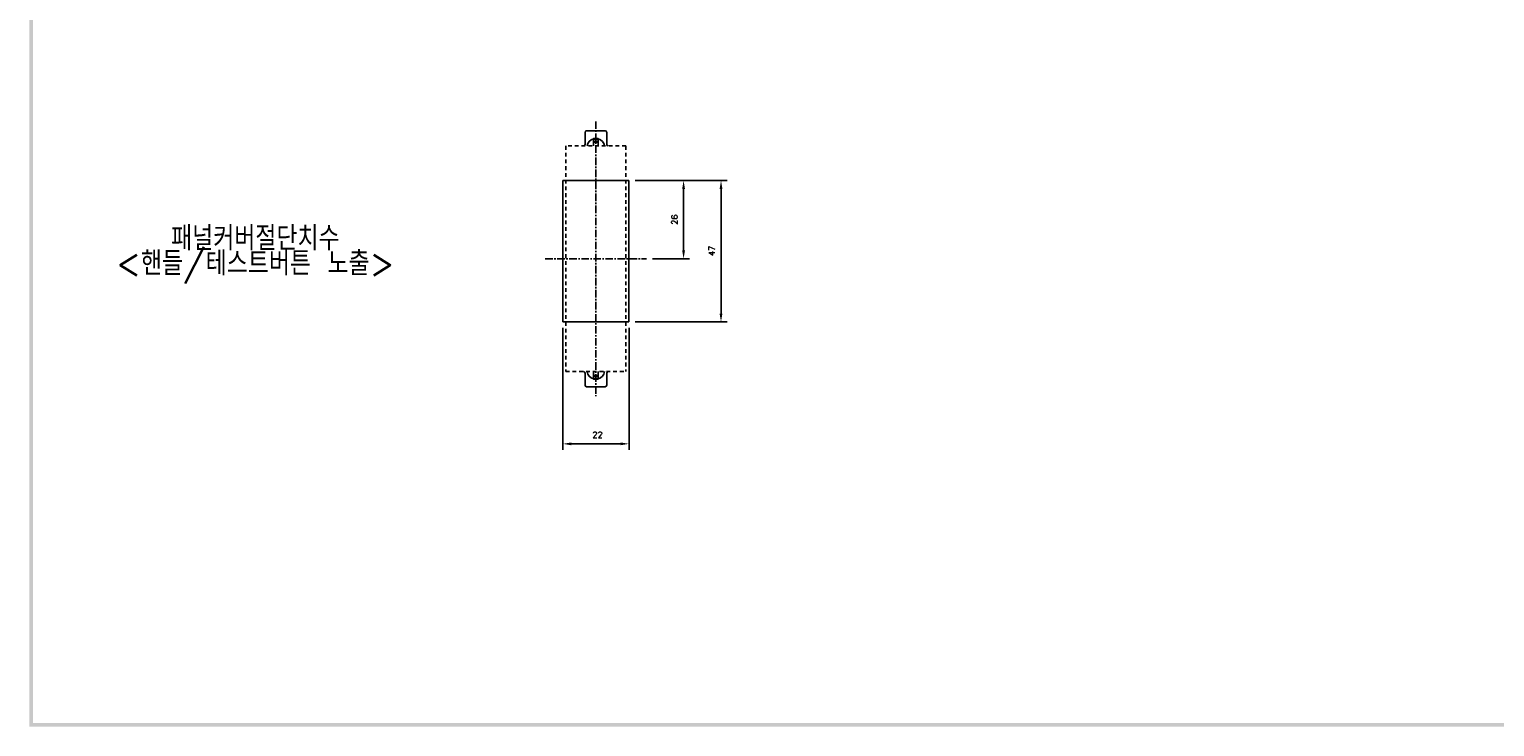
# Model space of a CAD drawing. Extents: x -44 to 949, y -75 to 622.
# Tile 1 of 6: x -34 to 452, y -71 to 160. Entities that reach past the tile are written whole.
import ezdxf

# ---------------------------------------------------------------- set-up
doc = ezdxf.new("R2010")
doc.units = 0
doc.header["$MEASUREMENT"] = 0
doc.linetypes.add('CENTER', pattern=[2, 1.25, -0.25, 0.25, -0.25])
doc.linetypes.add('HID', pattern=[3.5, 1.25, -1, 1.25])
doc.layers.get('0').update_dxf_attribs({"linetype": 'CONTINUOUS'})
for name, color, linetype in [('cen', 1, 'CENTER'), ('di', 3, 'CONTINUOUS'), ('DIM', 3, 'CONTINUOUS'), ('dwg', 7, 'CONTINUOUS'), ('Hid', 5, 'HID')]:
    doc.layers.add(name, color=color, linetype=linetype)
doc.styles.add('KIM', font='ROMANS.shx', dxfattribs={"height": 5, "bigfont": 'GSG1.shx'})
doc.styles.get("Standard").update_dxf_attribs({"font": 'romans.shx', "height": 2, "bigfont": 'hgs.shx'})
doc.dimstyles.new('STANDARD$0', dxfattribs={"dimtxt": 5, "dimasz": 5, "dimexe": 1, "dimexo": 2, "dimgap": 2, "dimtad": 1, "dimdec": 4, "dimzin": 12, "dimdsep": 46, "dimtxsty": 'KIM', "dimcen": -1, "dimdle": 0.1, "dimadec": 0, "dimazin": 0, "dimtfac": 1, "dimtdec": 4, "dimtmove": 0, "dimatfit": 3, "dimfxl": 0, "dimtolj": 1, "dimtzin": 0, "dimarcsym": 0})

# ---------------------------------------------------------------- blocks, each defined once
blk = doc.blocks.new('*D108')
at = {"layer": 'DIM'}
for p, q in [((166.97, 110.23), (197.52, 110.23)), ((195.52, 66.03), (195.52, 107.43)), ((166.97, 63.23), (197.52, 63.23))]:
    blk.add_line(p, q, dxfattribs=at)
for points in [[(195.05, 107.43), (195.99, 107.43), (195.52, 110.23)], [(195.05, 66.03), (195.99, 66.03), (195.52, 63.23)]]:
    blk.add_solid(points, dxfattribs=at)
at = {"layer": 'DIM', "insert": (192.52, 86.87), "char_height": 2, "attachment_point": 5, "rotation": 90}
blk.add_mtext('\\A1;47', dxfattribs=at)
blk = doc.blocks.new('*D68')
at = {"layer": 'DIM'}
for p, q in [((142.97, 61.23), (142.97, 20.73)), ((164.97, 61.23), (164.97, 20.73)), ((145.77, 22.73), (162.17, 22.73))]:
    blk.add_line(p, q, dxfattribs=at)
for points in [[(145.77, 23.2), (145.77, 22.27), (142.97, 22.73)], [(162.17, 23.2), (162.17, 22.27), (164.97, 22.73)]]:
    blk.add_solid(points, dxfattribs=at)
at = {"layer": 'DIM', "insert": (154.53, 25.73), "char_height": 2, "attachment_point": 5}
blk.add_mtext('\\A1;22', dxfattribs=at)
blk = doc.blocks.new('*D69')
at = {"layer": 'DIM'}
for p, q in [((166.97, 110.23), (185.09, 110.23)), ((183.09, 87.03), (183.09, 107.43)), ((172.79, 84.23), (185.09, 84.23))]:
    blk.add_line(p, q, dxfattribs=at)
for points in [[(182.62, 107.43), (183.56, 107.43), (183.09, 110.23)], [(182.62, 87.03), (183.56, 87.03), (183.09, 84.23)]]:
    blk.add_solid(points, dxfattribs=at)
at = {"layer": 'DIM', "insert": (180.09, 97.23), "char_height": 2, "attachment_point": 5, "rotation": 90}
blk.add_mtext('\\A1;26', dxfattribs=at)

msp = doc.modelspace()

# ---------------------------------------------------------------- linework, layer by layer
for p, q in [((150.867, 126.73), (157.067, 126.73)), ((150.367, 126.23), (150.367, 125.23)), ((150.367, 122.23), (150.367, 125.23)), ((153.217, 124.23), (154.717, 124.23)), ((153.217, 124.03), (153.217, 124.23)), ((154.717, 124.03), (153.217, 124.03)), ((153.217, 124.03), (153.217, 123.23)), ((153.217, 123.23), (154.717, 123.23)), ((153.217, 123.03), (153.217, 123.23)), ((154.717, 123.03), (153.217, 123.03)), ((153.217, 123.03), (153.217, 121.73)), ((154.717, 124.23), (154.717, 124.03)), ((154.717, 124.03), (154.717, 123.23)), ((154.717, 123.23), (154.717, 123.03)), ((154.717, 121.73), (154.717, 123.03)), ((157.567, 125.23), (157.567, 126.23)), ((157.567, 125.23), (157.567, 122.23)), ((142.967, 110.23), (164.967, 110.23)), ((142.967, 110.23), (142.967, 63.23)), ((164.967, 110.23), (164.967, 63.23)), ((164.967, 63.23), (142.967, 63.23)), ((150.367, 43.23), (150.367, 46.23)), ((153.217, 46.73), (153.217, 45.43)), ((153.217, 45.43), (154.717, 45.43)), ((153.217, 45.23), (153.217, 45.43)), ((154.717, 45.23), (153.217, 45.23)), ((153.217, 44.43), (153.217, 45.23)), ((153.217, 44.43), (154.717, 44.43)), ((153.217, 44.23), (153.217, 44.43)), ((154.717, 44.23), (153.217, 44.23)), ((154.717, 45.43), (154.717, 46.73)), ((154.717, 45.43), (154.717, 45.23)), ((154.717, 44.43), (154.717, 45.23)), ((154.717, 44.43), (154.717, 44.23)), ((157.567, 46.23), (157.567, 43.23)), ((150.367, 43.23), (150.367, 42.23)), ((157.067, 41.73), (150.867, 41.73)), ((157.567, 42.23), (157.567, 43.23))]:
    msp.add_line(p, q)
for centre, radius, start, end in [((150.867, 126.23), 0.5, 90, 180), ((157.067, 126.23), 0.5, 0, 90), ((149.867, 122.23), 0.5, 270, 0), ((153.967, 121.33), 2.9, 104.98823, 172.07186), ((153.967, 121.33), 2.9, 7.92814, 75.01177), ((158.067, 122.23), 0.5, 180, 270), ((149.867, 46.23), 0.5, 0, 90), ((153.967, 47.13), 2.9, 187.92814, 255.01177), ((153.967, 47.13), 2.9, 284.98823, 352.07186), ((158.067, 46.23), 0.5, 90, 180), ((150.867, 42.23), 0.5, 180, 270), ((157.067, 42.23), 0.5, 270, 0)]:
    msp.add_arc(centre, radius, start, end)
at = {"layer": 'cen', "ltscale": 2}
for p, q in [((153.967, 129.88), (153.967, 38.58)), ((137.144, 84.23), (170.791, 84.23))]:
    msp.add_line(p, q, dxfattribs=at)
at = {"layer": 'dwg'}
for points in [[(-34.167, -71.256), (-32.967, -70.656), (-34.167, 617.544), (-32.967, 616.344)], [(945.033, -71.256), (943.833, -70.056), (-34.167, -71.256), (-32.967, -70.056)]]:
    msp.add_trace(points, dxfattribs=at)
at = {"layer": 'Hid'}
for p, q in [((143.967, 121.73), (143.967, 46.73)), ((163.967, 121.73), (143.967, 121.73)), ((163.967, 121.73), (163.967, 46.73)), ((143.967, 46.73), (163.967, 46.73))]:
    msp.add_line(p, q, dxfattribs=at)

# ---------------------------------------------------------------- texts
at = {"layer": 'di', "insert": (12.923, 95.037), "char_height": 8, "width": 177.9211, "attachment_point": 1}
msp.add_mtext('{\\Fromans,hgs|c129;패널커버절단치수}', dxfattribs=at)
at = {"layer": 'DIM', "insert": (-5.328, 86.711), "char_height": 8, "width": 207.68749, "attachment_point": 1}
msp.add_mtext('\\pt104;<핸들/테스트버튼 노출>', dxfattribs=at)

# ---------------------------------------------------------------- dimensions: what is measured, and where the dimension line sits
at = {"layer": 'DIM'}
for base, p1, picture, middle in [((195.521, 110.23), (164.967, 63.23), '*D108', (195.521, 86.875)), ((183.09, 110.23), (170.791, 84.23), '*D69', (183.09, 97.23))]:
    dim = msp.add_linear_dim(base=base, p1=p1, p2=(164.967, 110.23), angle=90, dimstyle='STANDARD$0', override={"dimtxt": 3, "dimasz": 2.8, "dimexe": 2, "dimdec": 2, "dimzin": 8, "dimtxsty": 'Standard', "dimcen": 0, "dimclrd": 256, "dimclre": 256, "dimclrt": 256, "dimadec": 2, "dimazin": 2, "dimtfac": 0.6, "dimtdec": 2, "dimtzin": 8, "dimlwd": 65535, "dimlwe": 65535, "dimarcsym": 1}, dxfattribs=at)
    dim.commit()
    dim.dimension.update_dxf_attribs({"geometry": picture, "text_midpoint": middle, "dimtype": 160})
dim = msp.add_linear_dim(base=(164.967, 22.733), p1=(142.967, 63.23), p2=(164.967, 63.23), dimstyle='STANDARD$0', override={"dimtxt": 3, "dimasz": 2.8, "dimexe": 2, "dimdec": 2, "dimzin": 8, "dimtxsty": 'Standard', "dimcen": 0, "dimclrd": 256, "dimclre": 256, "dimclrt": 256, "dimadec": 2, "dimazin": 2, "dimtfac": 0.6, "dimtdec": 2, "dimtzin": 8, "dimlwd": 65535, "dimlwe": 65535, "dimarcsym": 1}, dxfattribs=at)
dim.commit()
dim.dimension.update_dxf_attribs({"geometry": '*D68', "text_midpoint": (154.525, 22.733), "dimtype": 160})

doc.saveas('drawing.dxf')
